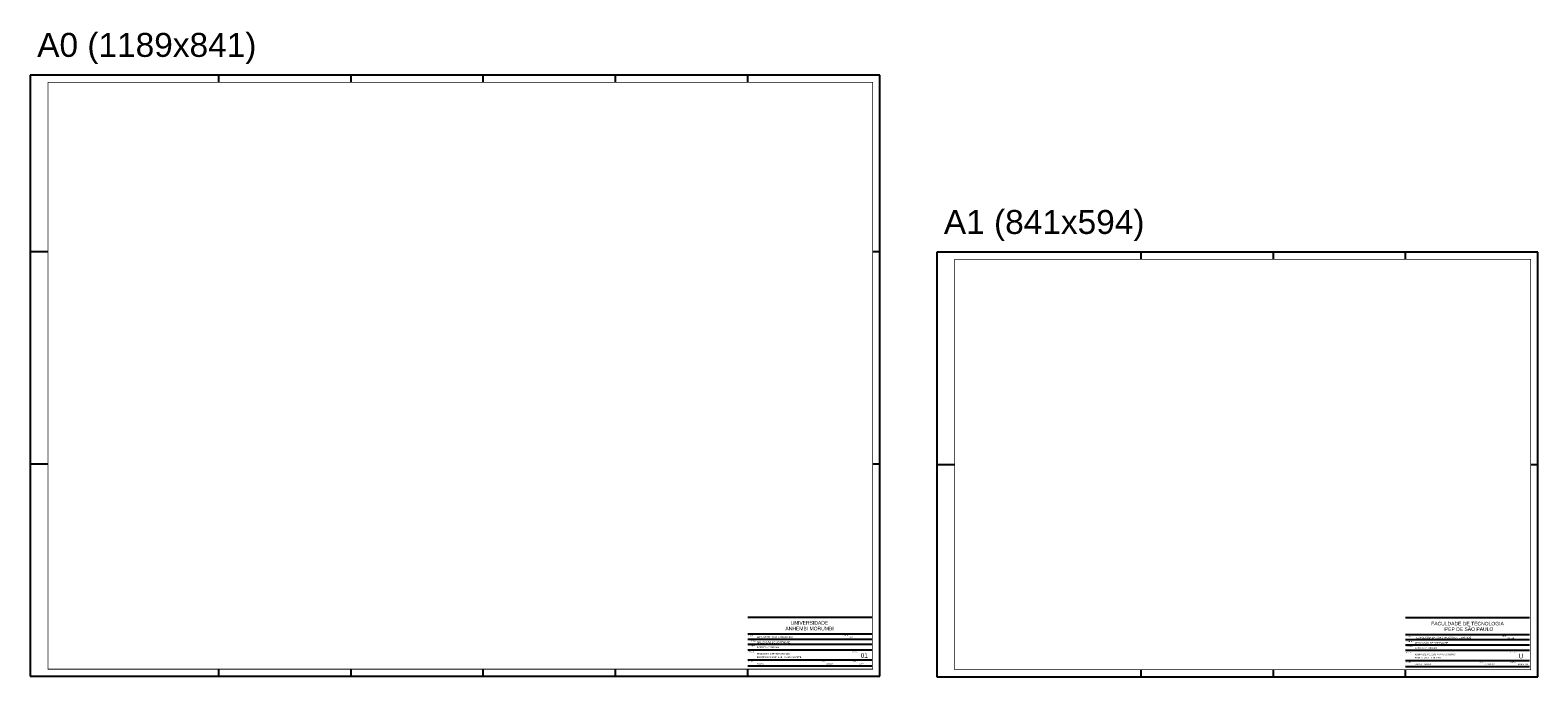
# Paper-space layout 'Layout1' of a CAD drawing. Header units: metres. Extents: x 1270 to 4894, y -1 to 904.
# Tile 1 of 2: x 1270 to 3379, y -1 to 904. Entities that reach past the tile are written whole.
import ezdxf

# ---------------------------------------------------------------- set-up
doc = ezdxf.new("R2010")
doc.units = ezdxf.units.M
doc.header["$LTSCALE"] = 2
doc.header["$MEASUREMENT"] = 0
doc.layers.add('ARQ-FOLHA', color=7, linetype='Continuous')
doc.styles.add('arial', font='arial.ttf')

# ---------------------------------------------------------------- blocks, each defined once
blk = doc.blocks.new('FOLHA A1')
at = {"layer": 'ARQ-FOLHA'}
for p, q in [((841, 0), (0, 0)), ((0, 0), (0, -594)), ((286, -10), (286, 0)), ((471, -10), (471, 0)), ((656, -10), (656, 0)), ((841, -594), (841, 0)), ((0, -297), (25, -297)), ((831, -297), (841, -297)), ((286, -594), (286, -584)), ((471, -594), (471, -584)), ((656, -594), (656, -584)), ((0, -594), (841, -594))]:
    blk.add_line(p, q, dxfattribs=at)
at = {"layer": 'ARQ-FOLHA', "const_width": 1}
blk.add_lwpolyline([(25, -10), (25, -584), (831, -584), (831, -10), (25, -10)], dxfattribs=at)
blk = doc.blocks.new('FOLHA A0')
at = {"layer": 'ARQ-FOLHA'}
for p, q in [((1189, 0), (0, 0)), ((0, 0), (0, -841)), ((264, -10), (264, 0)), ((449, -10), (449, 0)), ((634, -10), (634, 0)), ((819, -10), (819, 0)), ((1004, -10), (1004, 0)), ((1189, -841), (1189, 0)), ((0, -247), (25, -247)), ((1179, -247), (1189, -247)), ((0, -544), (25, -544)), ((1179, -544), (1189, -544)), ((264, -841), (264, -831)), ((449, -841), (449, -831)), ((634, -841), (634, -831)), ((819, -841), (819, -831)), ((1004, -841), (1004, -831))]:
    blk.add_line(p, q, dxfattribs=at)
at = {"layer": 'ARQ-FOLHA', "const_width": 1}
blk.add_lwpolyline([(1179, -10), (25, -10), (25, -831), (1179, -831), (1179, -10)], dxfattribs=at)
at = {"layer": 'ARQ-FOLHA'}
blk.add_lwpolyline([(0, -841), (1189, -841)], dxfattribs=at)

psp = doc.layouts.get("Layout1")

# ---------------------------------------------------------------- linework, layer by layer
at = {"layer": 'ARQ-FOLHA'}
for p, q in [((2447.3, 82.4), (2273.8, 82.4)), ((3368, 81.7), (3194.5, 81.7)), ((2447.3, 58.9), (2273.8, 58.9)), ((2447.3, 51.7), (2273.8, 51.7)), ((2447.3, 44.5), (2273.8, 44.5)), ((3368, 58.2), (3194.5, 58.2)), ((3368, 51), (3194.5, 51)), ((3368, 43.8), (3194.5, 43.8)), ((2447.3, 36.8), (2273.8, 36.8)), ((2447.3, 22.7), (2273.8, 22.7)), ((3368, 36.1), (3194.5, 36.1)), ((3368, 21.9), (3194.5, 21.9)), ((2447.3, 14.3), (2273.8, 14.3)), ((3368, 13.5), (3194.5, 13.5))]:
    psp.add_line(p, q, dxfattribs=at)

# ---------------------------------------------------------------- block references
for name, p in [('FOLHA A0', (1269.8, 841.1)), ('FOLHA A1', (2538.5, 593.3))]:
    psp.add_blockref(name, p, dxfattribs=at)

# ---------------------------------------------------------------- texts
at = {"layer": 'ARQ-FOLHA', "style": 'arial'}
for s, height, p in [('A0 (1189x841)', 33.477, (1279.6, 866.6)), ('A1 (841x594)', 33.477, (2548.3, 618.9)), ('ANHEMBI MORUMBI', 5, (2326.6, 64.4)), ('UNIVERSIDADE ', 5, (2334.1, 72.4)), ('FACULDADE DE TECNOLOGIA ', 5, (3230.2, 71.3)), ('IPEP DE SÃO PAULO', 5, (3247.3, 63.6)), ('CURSO:', 1.3, (2274.6, 56)), ('DISCIPLINA:', 1.3, (2274.6, 48.8)), ('DOCENTE:', 1.3, (2274.6, 41.9)), ('ARQUITETURA E URBANISMO', 2.5, (2286.7, 53.5)), ('APLICAÇÃO DE SOFTWARE', 2.5, (2286.7, 46.3)), ('TURMA:', 1.3, (2408, 56.3)), ('NA6', 2, (2416.1, 53.5)), ('CURSO:', 1.3, (3195.3, 55.3)), ('DISCIPLINA:', 1.3, (3195.3, 48.1)), ('DOCENTE:', 1.3, (3195.3, 41.2)), ('APLICAÇÃO DE SOFTWARE', 2.5, (3207.4, 45.6)), ('TECNOLOGIA DA CONSTRUÇÃO DE EDIFÍCIOS', 2.5, (3207.4, 52.8)), ('TURMA:', 1.3, (3328.7, 55.6)), ('ED 121', 2, (3336.8, 52.8)), ('ASSUNTO:', 1.3, (2274.6, 33.7)), ('ALUNO:', 1.3, (2274.6, 20)), ('TRABALHO INTERDISCIPLINAR', 2.2, (2286.7, 30.3)), ('ROBERTA VENDRAMINI', 2, (2286.7, 39.5)), ('RESIDÊNCIA UNIFAMILIAR - PLANTA E CORTE', 2, (2286.7, 25.9)), ('DATA:', 1.3, (2377.1, 20)), ('ESCALA:', 1.3, (2420.6, 20)), ('FOLHA:', 1.3, (2420.7, 33.7)), ('ASSUNTO:', 1.3, (3195.3, 33)), ('ROBERTA VENDRAMINI', 2, (3207.4, 38.7)), ('PLANTA, CORTE E DETALHE', 2, (3207.4, 25.1)), ('RAMPA DE ACESSO PARA AUDITÓRIO', 2.2, (3207.4, 29.6)), ('FOLHA:', 1.3, (3341.4, 33)), ('XXXXX', 2, (2286.7, 16.6)), ('XXXXX', 2, (2384, 16.6)), ('1:50', 2, (2430.1, 16.6)), ('ALUNO:', 1.3, (3195.3, 19.3)), ('JOÃO FERREIRA', 2, (3207.4, 15.9)), ('DATA:', 1.3, (3297.8, 19.3)), ('02.03.2012', 2, (3304.7, 15.9)), ('ESCALA:', 1.3, (3341.4, 19.3)), ('INDICADAS', 2, (3350.8, 15.9))]:
    psp.add_text(s, height=height, dxfattribs=at).set_placement(p)
for tag, p in [('01', (2431.9, 25.9)), ('U', (3352.6, 25.1))]:
    psp.add_attdef(tag, p, '01', height=6.5, dxfattribs=at)

doc.saveas('drawing.dxf')
